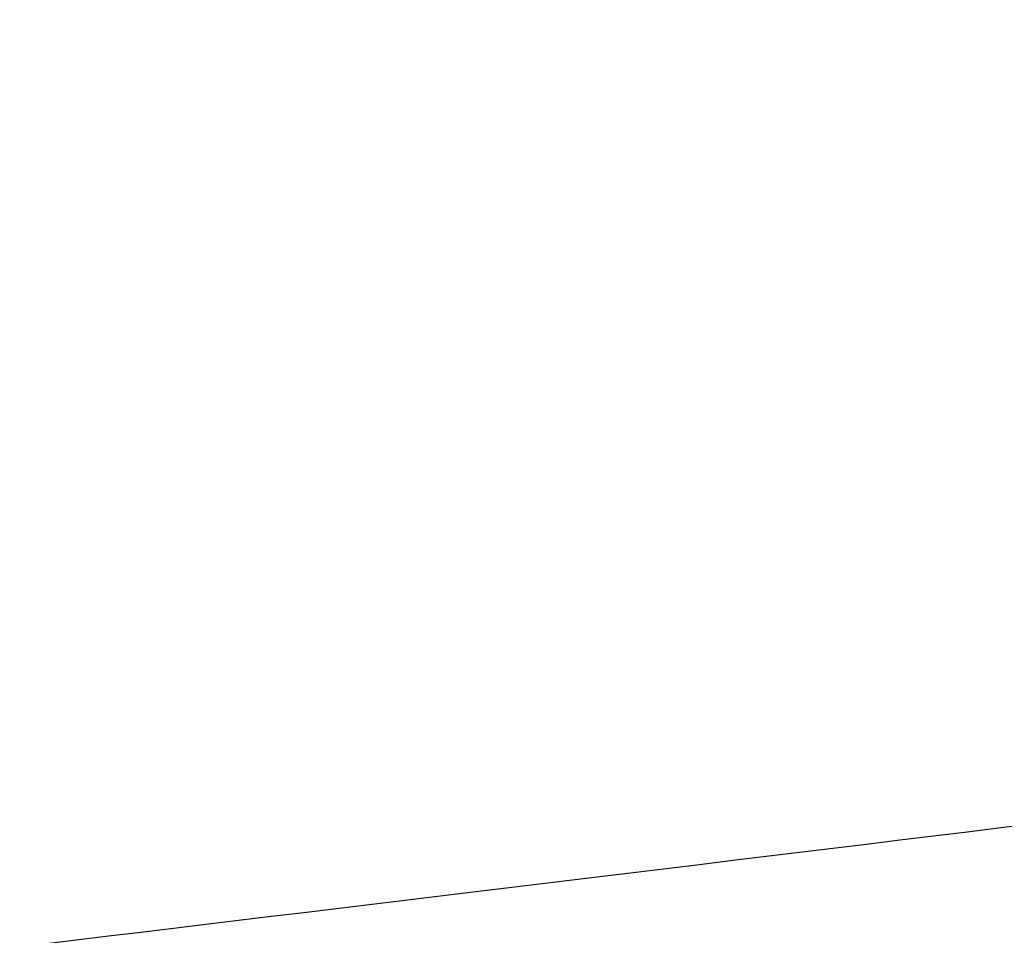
# Model space of a CAD drawing. Header units: millimetres. Extents: x 3323 to 3817, y 1335 to 1858.
# Tile 253 of 256: x 3371.301 to 3372.192, y 1663.394 to 1664.222. Entities that reach past the tile are written whole.
import ezdxf

# ---------------------------------------------------------------- set-up
doc = ezdxf.new("R2010")
doc.units = ezdxf.units.MM
doc.layers.add('IGES level 0', color=7, linetype='Continuous', true_color=0x000000)

msp = doc.modelspace()

# ---------------------------------------------------------------- linework, layer by layer
at = {"layer": 'IGES level 0'}
for points, knots in [([(3355.61997, 1663.82763, 424.48833), (3356.06512, 1664.03642, 424.57997), (3357.0315, 1664.39514, 424.83016), (3359.27627, 1664.96876, 425.52083), (3362.68153, 1665.58789, 426.59587), (3366.92179, 1666.40898, 427.72043), (3370.63143, 1667.44074, 428.53387), (3372.4599, 1668.13744, 428.85756), (3373.33451, 1668.54496, 428.98508)], [0, 0, 0, 0, 0.25, 0.5, 1, 1.5, 1.75, 2, 2, 2, 2]), ([(3356.53487, 1663.39398, 425.53795), (3356.90909, 1663.56792, 425.61489), (3357.77182, 1663.83881, 425.88106), (3359.92806, 1664.26915, 426.64637), (3363.37902, 1664.78578, 427.80343), (3367.86815, 1665.54733, 429.01429), (3372.21181, 1666.61293, 429.9918), (3374.50062, 1667.40474, 430.41682), (3375.53167, 1667.90716, 430.56657)], [0, 0, 0, 0, 0.25, 0.5, 1, 1.5, 1.75, 2, 2, 2, 2]), ([(3356.74088, 1662.49362, 426.40258), (3357.16512, 1662.43869, 426.6966), (3358.0856, 1662.4034, 427.23808), (3360.30607, 1662.45984, 428.2835), (3363.87336, 1662.64246, 429.60129), (3368.721, 1663.05852, 430.92521), (3373.83379, 1663.69573, 432.07441), (3376.92882, 1664.07442, 432.70828), (3378.62252, 1664.21795, 433.0541)], [0, 0, 0, 0, 0.25, 0.5, 1, 1.5, 1.75, 2, 2, 2, 2]), ([(3364.03495, 1663.86545, 428.81685), (3364.12579, 1663.5099, 429.11446), (3364.18002, 1662.73074, 429.63413), (3363.88374, 1660.83966, 430.42061), (3362.57858, 1656.49789, 431.26273), (3360.04261, 1646.43762, 431.67951), (3359.404, 1624.38444, 432.49882), (3359.3482, 1592.53023, 433.764), (3358.05344, 1551.05481, 435.60174), (3357.09773, 1509.2349, 437.29138), (3358.05908, 1476.3472, 438.11228), (3362.18558, 1448.45952, 438.16707), (3369.30206, 1426.10961, 437.65984), (3375.80468, 1412.66631, 437.308), (3380.07151, 1405.84675, 437.17321), (3382.40801, 1402.76328, 437.13879), (3383.63188, 1401.31285, 437.13255)], [0, 0, 0, 0, 0.25, 0.5, 1, 2, 3, 4, 5, 6, 7, 8, 9, 9.5, 9.75, 10, 10, 10, 10]), ([(3355.61997, 1663.82763, 424.48833), (3355.17482, 1663.61884, 424.39668), (3354.36061, 1663.1424, 424.2803), (3352.94795, 1661.8575, 424.23021), (3350.80964, 1658.48374, 424.39904), (3348.35182, 1649.06593, 424.75896), (3347.34743, 1626.02418, 425.56383), (3346.41033, 1592.46955, 426.79322), (3343.66281, 1549.62952, 428.49863), (3340.75311, 1505.61017, 430.1556), (3339.32947, 1468.51759, 431.23962), (3342.16902, 1436.42995, 431.61192), (3352.04889, 1407.42542, 431.13375), (3367.63113, 1384.53449, 430.68549), (3387.57779, 1370.7876, 431.14756), (3414.77304, 1362.39045, 431.60618), (3452.10104, 1355.54872, 431.14756), (3493.34682, 1350.65759, 430.45964), (3532.29537, 1348.11225, 430.23033), (3570.09533, 1347.42603, 430.23033), (3607.89528, 1348.11225, 430.23033), (3646.84383, 1350.65759, 430.45964), (3688.08961, 1355.54872, 431.14756), (3725.41761, 1362.39045, 431.60618), (3752.61286, 1370.7876, 431.14756), (3772.55953, 1384.53449, 430.68549), (3788.14179, 1407.42542, 431.13375), (3798.02168, 1436.42995, 431.61192), (3800.86124, 1468.51759, 431.23962), (3799.43759, 1505.61017, 430.1556), (3796.52789, 1549.62952, 428.49863), (3793.78037, 1592.46955, 426.79322), (3792.84328, 1626.02418, 425.56383), (3791.83888, 1649.06593, 424.75896), (3789.38105, 1658.48374, 424.39904), (3787.24273, 1661.8575, 424.23021), (3785.83007, 1663.1424, 424.2803), (3785.01586, 1663.61884, 424.39668), (3784.57071, 1663.82763, 424.48833)], [0, 0, 0, 0, 0.25, 0.5, 1, 2, 3, 4, 5, 6, 7, 8, 9, 10, 11, 12, 13, 14, 15, 16, 17, 18, 19, 20, 21, 22, 23, 24, 25, 26, 27, 28, 29, 30, 31, 31.5, 31.75, 32, 32, 32, 32])]:
    msp.add_open_spline(points, degree=3, knots=knots, dxfattribs=at)

doc.saveas('drawing.dxf')
